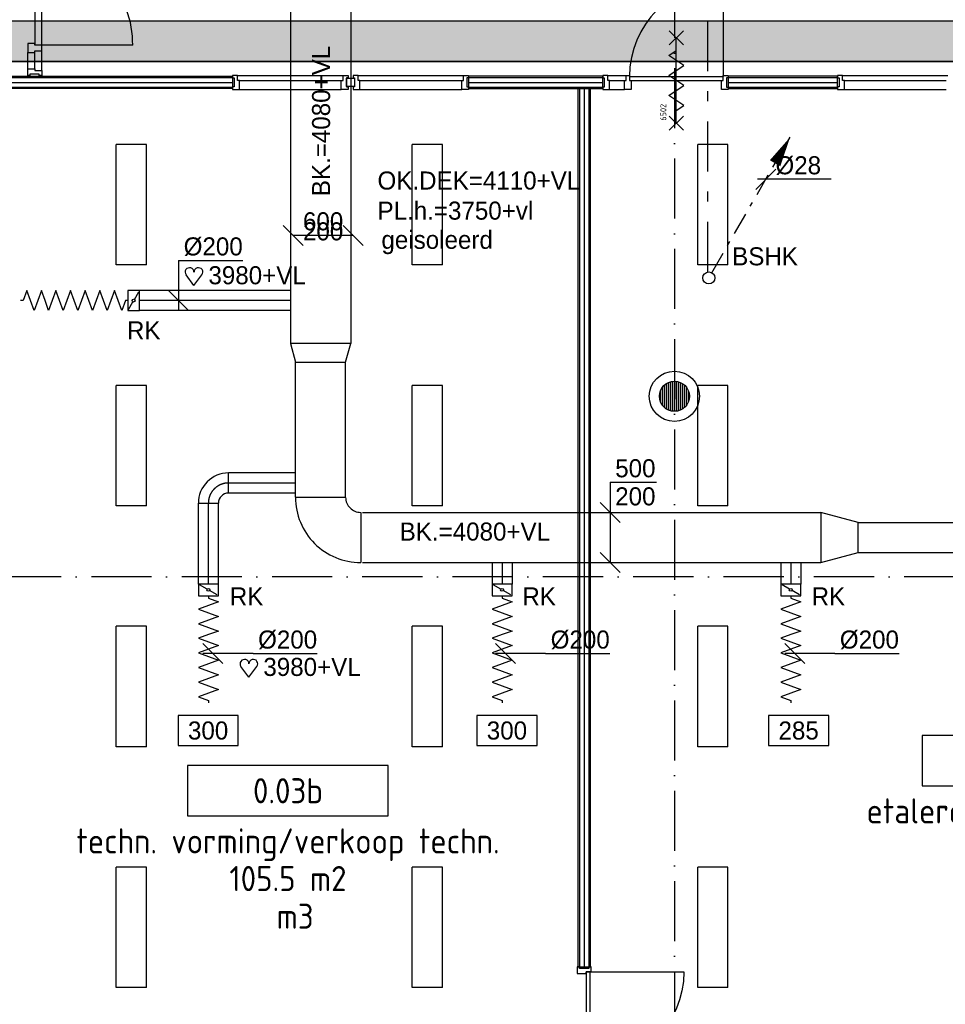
# Model space of a CAD drawing. Extents: x -866131 to -691536, y 173952 to 258052.
# Tile 131 of 160: x -758128 to -748903, y 219762 to 229574. Entities that reach past the tile are written whole.
import ezdxf
from ezdxf.enums import TextEntityAlignment as Align

# ---------------------------------------------------------------- set-up
doc = ezdxf.new("R2010")
doc.units = 0
doc.header["$LTSCALE"] = 100
for name, pattern in [('2322109', [10, 5, -2, 1, -2]), ('CENTER2', [11.25, 7.5, -1.25, 1.25, -1.25]), ('CENTER4', [5, 3.125, -0.625, 0.625, -0.625]), ('DASHDOT', [9, 6, -1.5, 0, -1.5])]:
    doc.linetypes.add(name, pattern=pattern)
doc.layers.get('0').update_dxf_attribs({"linetype": 'CONTINUOUS'})
for name, color, linetype in [('AL$1----_ALGEMEEN', 7, 'CONTINUOUS'), ('AL$7----_STRAMIEN', 1, 'DASHDOT'), ('AL$8----_HULPKOLOM', 2, 'CONTINUOUS'), ('AL22----_BINNENWAND', 7, 'CONTINUOUS'), ('AL28----_KONSTRUKTIE', 3, 'CONTINUOUS'), ('AL32----_BINNENKOZ', 7, 'CONTINUOUS'), ('AL32----_DRAAIRICHTING', 1, 'CONTINUOUS'), ('AL65----_BEVEILIGING', 7, 'CONTINUOUS'), ('ALL-----_REFLIJNEN', 8, 'CONTINUOUS'), ('ALN-----_BLOCKNAAM', 2, 'CONTINUOUS'), ('ALXAA---_GEWBETON', 12, 'CONTINUOUS'), ('ARMATUUR', 8, 'CONTINUOUS'), ('BOUW', 8, 'CONTINUOUS'), ('GEBOUWLABEL', 4, 'CONTINUOUS'), ('INHOUD', 7, 'CONTINUOUS'), ('KABELGOOT', 8, 'CONTINUOUS'), ('OMSCHRIJVING', 7, 'CONTINUOUS'), ('OPPERVLAK', 7, 'CONTINUOUS'), ('VOLGNUMMER', 7, 'CONTINUOUS'), ('WL531---', 4, 'CONTINUOUS'), ('WL570---', 3, 'CONTINUOUS'), ('WL570---_HARTLIJN', 7, 'CONTINUOUS'), ('WL570---_RETOUR', 3, 'CONTINUOUS'), ('WL570---_TOEVOER', 3, 'CONTINUOUS'), ('WM570---', 1, 'CONTINUOUS')]:
    doc.layers.add(name, color=color, linetype=linetype)
doc.styles.add('BURO-018', font='BUROFONT.shx', dxfattribs={"height": 180})
doc.styles.get("Standard").update_dxf_attribs({"font": 'ISOCP'})

# ---------------------------------------------------------------- blocks, each defined once
blk = doc.blocks.new('EH100000')
at = {"linetype": 'BYBLOCK'}
for p, q in [((1, 0.5), (0, 0.5)), ((1, 0.5, 1), (0, 0.5, 1)), ((0, -0.5, 1), (1, -0.5, 1)), ((1, -0.5), (0, -0.5))]:
    blk.add_line(p, q, dxfattribs=at)
at = {"linetype": 'BYBLOCK', "invisible_edges": 15}
for points in [[(1, -0.5), (0, -0.5), (0, 0.5), (1, 0.5)], [(0, 0.5), (1, 0.5), (1, 0.5, 1), (0, 0.5, 1)], [(0, -0.5, 1), (1, -0.5, 1), (1, -0.5), (0, -0.5)]]:
    blk.add_3dface(points, dxfattribs=at)
blk = doc.blocks.new('LDV1109')
at = {"color": 0, "linetype": 'CONTINUOUS'}
for p, q in [((5.875, 10.176), (6.75, 11.691)), ((5.312, 9.202), (5.5, 9.526)), ((4, 6.928), (4.937, 8.552)), ((3.437, 5.954), (3.625, 6.279)), ((2.125, 3.681), (3.062, 5.304)), ((1.562, 2.706), (1.75, 3.031)), ((0.25, 0.433), (1.187, 2.057))]:
    blk.add_line(p, q, dxfattribs=at)
blk.add_lwpolyline([(6.75, 11.691, 0, 1, 0), (5.5, 9.526, 1, 1, 0)], format="xyseb", dxfattribs=at)
blk.add_circle((0, 0), 0.5, dxfattribs=at)
blk = doc.blocks.new('GEBOUWLABEL')
at = {"layer": 'VOLGNUMMER'}
blk.add_lwpolyline([(-4, -1), (4, -1), (4, 1), (-4, 1)], close=True, dxfattribs=at)
at = {"color": 0, "linetype": 'BYBLOCK', "flags": 1}
for tag, p in [('OPPERVLAKTESOORT', (0.5, 8)), ('TERREIN', (0.5, 6.5)), ('GEBOUW', (0.5, 5)), ('GEBRUIKSFUNCTIE', (0.5, 3.5)), ('BOUWLAAG', (0.5, 2))]:
    blk.add_attdef(tag, text='', height=1, dxfattribs=at).set_placement(p, align=Align.MIDDLE_CENTER)
blk = doc.blocks.new('6502')
at = {"layer": 'AL65----_BEVEILIGING', "linetype": 'CONTINUOUS'}
for points in [[(-495, -70), (-355, 70)], [(-495, 70), (-355, -70)], [(-425, 0), (425, 0)], [(-300, 0), (-250, -75), (-150, 75), (-100, 0)], [(-100, 0), (-50, -75), (50, 75), (100, 0)], [(100, 0), (150, -75), (250, 75), (300, 0)], [(355, -70), (495, 70)], [(355, 70), (495, -70)]]:
    blk.add_lwpolyline(points, dxfattribs=at)
at = {"layer": 'ALN-----_BLOCKNAAM', "linetype": 'CONTINUOUS'}
blk.add_text('6502', height=61.02, dxfattribs=at).set_placement((-400, 100))
blk = doc.blocks.new('LU-1D-KL1-C874')
at = {"color": 0, "linetype": 'CONTINUOUS'}
for p, q in [((-58, 100), (-58, -100)), ((58, 100), (-58, 100)), ((58, -100), (58, 100)), ((50.7, 87.5), (7.3, 12.5)), ((-7.3, -12.5), (-50.7, -87.5)), ((-58, -100), (58, -100))]:
    blk.add_line(p, q, dxfattribs=at)
blk.add_circle((0, 0), 14.5, dxfattribs=at)
blk = doc.blocks.new('LU-1D-K-C8')
at = {"color": 0, "linetype": 'CONTINUOUS'}
for p, q in [((-0.5, 100), (0.5, 100)), ((-0.5, -100), (0.5, -100))]:
    blk.add_line(p, q, dxfattribs=at)
at = {"layer": 'WL570---_HARTLIJN', "linetype": 'CENTER2'}
blk.add_line((-0.5, 0), (0.5, 0), dxfattribs=at)
blk = doc.blocks.new('LU-1D-F-C842C')
at = {"color": 0, "linetype": 'CONTINUOUS'}
for p, q in [((-509.6, 0), (-473.2, 100)), ((-473.2, 100), (-436.8, 0)), ((-364, 0), (-327.6, 100)), ((-327.6, 100), (-291.2, 0)), ((-218.4, 0), (-182, 100)), ((-182, 100), (-145.6, 0)), ((-72.8, 0), (-36.4, 100)), ((-36.4, 100), (0, 0)), ((72.8, 0), (109.2, 100)), ((109.2, 100), (145.6, 0)), ((218.4, 0), (254.8, 100)), ((254.8, 100), (291.2, 0)), ((364, 0), (400.4, 100)), ((400.4, 100), (436.8, 0)), ((-534, 0), (-509.6, 0)), ((-436.8, 0), (-400.4, -100)), ((-400.4, -100), (-364, 0)), ((-291.2, 0), (-254.8, -100)), ((-254.8, -100), (-218.4, 0)), ((-145.6, 0), (-109.2, -100)), ((-109.2, -100), (-72.8, 0)), ((0, 0), (36.4, -100)), ((36.4, -100), (72.8, 0)), ((145.6, 0), (182, -100)), ((182, -100), (218.4, 0)), ((291.2, 0), (327.6, -100)), ((327.6, -100), (364, 0)), ((436.8, 0), (473.2, -100)), ((473.2, -100), (509.6, 0)), ((509.6, 0), (534, 0))]:
    blk.add_line(p, q, dxfattribs=at)
blk = doc.blocks.new('LU-2D-VC-2581F4BA')
at = {"color": 0, "linetype": 'CONTINUOUS'}
for p, q in [((0, 300), (0, -300)), ((186.6, 250), (0, 300)), ((186.6, -250), (186.6, 250)), ((0, -300), (186.6, -250))]:
    blk.add_line(p, q, dxfattribs=at)
blk = doc.blocks.new('LU-2D-K-1F4')
at = {"color": 0, "linetype": 'CONTINUOUS'}
for p, q in [((-0.5, 250), (0.5, 250)), ((-0.5, -250), (0.5, -250))]:
    blk.add_line(p, q, dxfattribs=at)
blk = doc.blocks.new('LU-2D-VC-1F412C175')
at = {"color": 0, "linetype": 'CONTINUOUS'}
for p, q in [((0, 250), (0, -250)), ((373.2, 150), (0, 250)), ((373.2, -150), (373.2, 150)), ((0, -250), (373.2, -150))]:
    blk.add_line(p, q, dxfattribs=at)
blk = doc.blocks.new('LU-2D-K-12C')
at = {"color": 0, "linetype": 'CONTINUOUS'}
for p, q in [((-0.5, 150), (0.5, 150)), ((-0.5, -150), (0.5, -150))]:
    blk.add_line(p, q, dxfattribs=at)
blk = doc.blocks.new('*U559', base_point=(-752242.9, 224664))
at = {"color": 0, "linetype": 'CONTINUOUS'}
for p, q in [((-752242.9, 224964), (-752242.9, 224664)), ((-752242.9, 224964), (-751783, 224964)), ((-752342.6, 224763.7), (-752143.2, 224564.3)), ((-752242.9, 224664), (-752242.9, 224164)), ((-752342.6, 224263.7), (-752143.2, 224064.3))]:
    blk.add_line(p, q, dxfattribs=at)
at = {"layer": 'WM570---', "linetype": 'CONTINUOUS', "style": 'BURO-018'}
for s, p in [('500', (-752192.9, 225014)), ('200', (-752192.9, 224734))]:
    blk.add_text(s, height=180, dxfattribs=at).set_placement(p)
blk = doc.blocks.new('*U560', base_point=(-756676.7, 226262.8))
at = {"layer": 'WM570---', "linetype": 'CONTINUOUS'}
for p, q in [((-757076.4, 226362.5), (-756877, 226163.1)), ((-756476.4, 226362.5), (-756277, 226163.1)), ((-756376.7, 226262.8), (-756976.7, 226262.8))]:
    blk.add_line(p, q, dxfattribs=at)
at = {"layer": 'WM570---', "linetype": 'CONTINUOUS', "style": 'BURO-018'}
for s, p in [('600', (-756676.7, 226312.8)), ('200', (-756676.7, 226212.8))]:
    blk.add_text(s, height=180, dxfattribs=at).set_placement(p, align=Align.CENTER)
blk = doc.blocks.new('*U558', base_point=(-745150.5, 224117.5))
at = {"color": 0, "linetype": 'CONTINUOUS'}
for p, q in [((-745150.8, 224017.8), (-745350.2, 224217.2)), ((-744850.5, 224117.5), (-745350.5, 224117.5)), ((-744850.5, 224117.5), (-744210.6, 224117.5))]:
    blk.add_line(p, q, dxfattribs=at)
at = {"layer": 'WM570---', "linetype": 'CONTINUOUS', "style": 'BURO-018'}
blk.add_text('%%c200', height=180, dxfattribs=at).set_placement((-744800.5, 224167.5))
blk = doc.blocks.new('LU-ORND')
at = {"color": 0, "linetype": 'CONTINUOUS'}
for p, q in [((-3, 1.5), (-3, -1.5)), ((3, 1.5), (-3, 1.5)), ((3, -1.5), (3, 1.5)), ((-3, -1.5), (3, -1.5))]:
    blk.add_line(p, q, dxfattribs=at)
blk = doc.blocks.new('LU-2D-K-258')
at = {"color": 0, "linetype": 'CONTINUOUS'}
for p, q in [((-0.5, 300), (0.5, 300)), ((-0.5, -300), (0.5, -300))]:
    blk.add_line(p, q, dxfattribs=at)
blk = doc.blocks.new('LU-2D-B-1-1F45A')
at = {"color": 0, "linetype": 'CONTINUOUS'}
for p, q in [((-250, 400), (250, 400)), ((-400, 250), (-400, -250))]:
    blk.add_line(p, q, dxfattribs=at)
for radius in [150, 650]:
    blk.add_arc((-400, 400), radius, 270, 0, dxfattribs=at)
blk = doc.blocks.new('LU-1D-B-1-C85AC8')
at = {"color": 0, "linetype": 'CONTINUOUS'}
for p, q in [((100, 200), (-100, 200)), ((-200, 100), (-200, -100))]:
    blk.add_line(p, q, dxfattribs=at)
for radius in [100, 300]:
    blk.add_arc((-200, 200), radius, 270, 0, dxfattribs=at)
at = {"layer": 'WL570---_HARTLIJN', "linetype": 'CENTER4'}
blk.add_arc((-200, 200), 200, 270, 0, dxfattribs=at)
blk = doc.blocks.new('*U566', base_point=(-756544.1, 226874.6))
at = {"color": 0, "linetype": 'CONTINUOUS'}
for p, q in [((-756544.1, 227174.6), (-756544.1, 226674.6)), ((-756544.1, 227174.6), (-755904.1, 227174.6)), ((-756643.8, 226874.3), (-756444.4, 226674.9))]:
    blk.add_line(p, q, dxfattribs=at)
at = {"layer": 'WM570---', "linetype": 'CONTINUOUS', "style": 'BURO-018'}
blk.add_text('%%c200', height=180, dxfattribs=at).set_placement((-756494.1, 227224.6))
blk = doc.blocks.new('HART')
at = {"color": 1}
for q in [(-28.1, 39.5), (51.4, 39.5)]:
    blk.add_line((11.6, -12.9), q, dxfattribs=at)
for centre, start, end in [((-10.5, 52.8), 0, 217.1867), ((33.8, 52.8), 322.8133, 180)]:
    blk.add_arc(centre, 22.1, start, end, dxfattribs=at)

msp = doc.modelspace()

# ---------------------------------------------------------------- hatches: boundary and pattern name
at = {"layer": 'ALXAA---_GEWBETON'}
h = msp.add_hatch(dxfattribs=at)
h.set_pattern_fill('GEWPBET', color=8, scale=100, angle=90, style=0)
h.set_pattern_definition([(90, (-751602.826, 225821.228), (-20, 1e-15), [])])
edge = h.paths.add_edge_path()
edge.add_arc((-751602.826, 225821.228), 150, 90, 450)
at = {"layer": 'WL570---'}
h = msp.add_hatch(dxfattribs=at)
h.set_pattern_fill('DOTS', color=8, scale=40, style=0)
h.set_pattern_definition([(0, (-833039.66, 323951.69), (31.75, 63.5), [0, -63.5])])
h.paths.add_polyline_path([(-760732.753, 229557.872), (-760732.753, 229157.872), (-746826.641, 229157.872), (-746826.641, 229557.872)])

# ---------------------------------------------------------------- linework, layer by layer
at = {"layer": 'AL$1----_ALGEMEEN', "color": 8}
msp.add_lwpolyline([(-754869.692, 228906.488), (-754869.692, 228991.666), (-754791.817, 228991.666), (-754791.817, 228906.488)], close=True, dxfattribs=at)
at = {"layer": 'AL$7----_STRAMIEN', "color": 1}
for points in [[(-751602.826, 240792.855), (-751602.826, 213916.491)], [(-719909.644, 224021.228), (-862199.709, 224021.228)]]:
    msp.add_lwpolyline(points, dxfattribs=at)
at = {"layer": 'AL$8----_HULPKOLOM', "color": 8}
msp.add_circle((-751602.826, 225821.228), 250, dxfattribs=at)
at = {"layer": 'AL22----_BINNENWAND', "color": 8}
for points in [[(-760066.826, 229011.366), (-756005.826, 229011.366), (-756005.826, 228886.366), (-760066.826, 228886.366)], [(-753655.826, 228886.366), (-752317.826, 228886.366), (-752317.826, 229011.366), (-753655.826, 229011.366)], [(-751066.826, 228886.366), (-749976.064, 228886.366), (-749976.064, 229011.366), (-751066.826, 229011.366)], [(-752565.326, 228886.366), (-752565.326, 220135.914), (-752440.326, 220135.914), (-752440.326, 228886.366)]]:
    msp.add_lwpolyline(points, close=True, dxfattribs=at)
at = {"layer": 'AL22----_BINNENWAND', "color": 8, "linetype": 'CONTINUOUS'}
for points in [[(-760066.826, 228996.366), (-756005.826, 228996.366)], [(-753655.826, 228996.366), (-752317.826, 228996.366)], [(-751066.826, 228996.366), (-749976.064, 228996.366)], [(-760066.826, 228901.366), (-756005.826, 228901.366)], [(-753655.826, 228901.366), (-752317.826, 228901.366)], [(-751066.826, 228901.366), (-749976.064, 228901.366)], [(-752550.326, 228886.366), (-752550.326, 220135.914)], [(-752455.326, 228886.366), (-752455.326, 220135.914)]]:
    msp.add_lwpolyline(points, dxfattribs=at)
at = {"layer": 'AL28----_KONSTRUKTIE', "color": 8}
msp.add_circle((-751602.826, 225821.228), 150, dxfattribs=at)
at = {"layer": 'AL32----_BINNENKOZ', "color": 8}
for p, q in [((-758048.16, 229083.366), (-758048.16, 229245.866)), ((-757976.373, 229083.366), (-757976.373, 229245.866)), ((-757909.16, 229066.366), (-757909.16, 229262.866))]:
    msp.add_line(p, q, dxfattribs=at)
for points in [[(-757976.16, 230248.866), (-757976.16, 229318.866)], [(-757911.16, 230248.866), (-757911.16, 229318.866)], [(-757909.16, 229262.866), (-757909.16, 229318.866), (-757976.373, 229318.866), (-757976.373, 229335.866), (-758048.16, 229335.866), (-758048.16, 229245.866), (-757976.373, 229245.866), (-757976.373, 229262.866), (-757909.16, 229262.866), (-757909.16, 229318.866)], [(-757909.16, 229016.366), (-757934.16, 229016.366), (-757934.16, 229032.366), (-758026.16, 229032.366), (-758026.16, 229016.366), (-758048.16, 229016.366), (-758048.16, 229083.366), (-757976.16, 229083.366), (-757976.16, 229066.366), (-757909.16, 229066.366), (-757909.16, 229016.366)], [(-756005.826, 229018.347), (-756005.826, 228993.347), (-755989.826, 228993.347), (-755989.826, 228904.347), (-756005.826, 228904.347), (-756005.826, 228879.347), (-755938.826, 228879.347), (-755938.826, 228967.347), (-755955.826, 228967.347), (-755955.826, 229018.347), (-756005.826, 229018.347)], [(-755955.826, 229018.366), (-754905.826, 229018.366)], [(-754855.826, 229018.347), (-754855.826, 228993.347), (-754871.826, 228993.347), (-754871.826, 228904.347), (-754855.826, 228904.347), (-754855.826, 228879.347), (-754922.826, 228879.347), (-754922.826, 228967.347), (-754905.826, 228967.347), (-754905.826, 229018.347), (-754855.826, 229018.347)], [(-754805.826, 229018.347), (-754805.826, 228993.347), (-754789.826, 228993.347), (-754789.826, 228904.347), (-754805.826, 228904.347), (-754805.826, 228879.347), (-754738.826, 228879.347), (-754738.826, 228967.347), (-754755.826, 228967.347), (-754755.826, 229018.347), (-754805.826, 229018.347)], [(-754755.826, 229018.366), (-753705.826, 229018.366)], [(-753655.826, 229018.347), (-753655.826, 228993.347), (-753671.826, 228993.347), (-753671.826, 228904.347), (-753655.826, 228904.347), (-753655.826, 228879.347), (-753722.826, 228879.347), (-753722.826, 228967.347), (-753705.826, 228967.347), (-753705.826, 229018.347), (-753655.826, 229018.347)], [(-752317.826, 229018.366), (-752317.826, 228993.366), (-752301.826, 228993.366), (-752301.826, 228901.366), (-752317.826, 228901.366), (-752317.826, 228879.366), (-752250.826, 228879.366), (-752250.826, 228967.366), (-752267.826, 228967.366), (-752267.826, 229018.366), (-752317.826, 229018.366)], [(-752267.826, 229018.366), (-752083.826, 229018.366)], [(-752083.826, 229018.366), (-752050.826, 229018.366), (-752050.826, 228967.366), (-752033.826, 228967.366), (-752033.826, 228879.366), (-752100.826, 228879.366), (-752100.826, 228967.366), (-752083.826, 228967.366), (-752083.826, 229018.366), (-752050.826, 229018.366)], [(-752050.826, 229007.366), (-751116.826, 229007.366)], [(-751066.826, 229018.366), (-751066.826, 228993.366), (-751082.826, 228993.366), (-751082.826, 228901.366), (-751066.826, 228901.366), (-751066.826, 228879.366), (-751133.826, 228879.366), (-751133.826, 228967.366), (-751116.826, 228967.366), (-751116.826, 229018.366), (-751066.826, 229018.366)], [(-749976.064, 229018.347), (-749976.064, 228993.347), (-749960.064, 228993.347), (-749960.064, 228904.347), (-749976.064, 228904.347), (-749976.064, 228879.347), (-749909.064, 228879.347), (-749909.064, 228967.347), (-749926.064, 228967.347), (-749926.064, 229018.347), (-749976.064, 229018.347)], [(-749926.064, 229018.366), (-748876.064, 229018.366)], [(-755938.826, 228967.347), (-754922.826, 228967.347)], [(-754738.826, 228967.347), (-753722.826, 228967.347)], [(-752250.826, 228967.366), (-752100.826, 228967.366)], [(-752050.826, 228967.366), (-751116.826, 228967.366)], [(-749909.064, 228967.347), (-748893.064, 228967.347)], [(-755938.826, 228879.366), (-754922.826, 228879.366)], [(-754738.826, 228879.366), (-753722.826, 228879.366)], [(-752250.826, 228879.366), (-752100.826, 228879.366)], [(-749909.064, 228879.366), (-748893.064, 228879.366)], [(-752431.826, 220135.914), (-752456.826, 220135.914), (-752456.826, 220119.914), (-752548.826, 220119.914), (-752548.826, 220135.914), (-752570.826, 220135.914), (-752570.826, 220068.914), (-752482.826, 220068.914), (-752482.826, 220085.914), (-752431.826, 220085.914), (-752431.826, 220135.914)]]:
    msp.add_lwpolyline(points, dxfattribs=at)
msp.add_lwpolyline([(-752482.826, 219151.914), (-752442.826, 219151.914), (-752442.826, 220085.914), (-752482.826, 220085.914)], close=True, dxfattribs=at)
at = {"layer": 'AL32----_DRAAIRICHTING', "color": 8}
for points in [[(-751116.826, 229941.366), (-751116.826, 229007.366)], [(-757002.16, 229318.866), (-757911.16, 229318.866)]]:
    msp.add_lwpolyline(points, dxfattribs=at)
msp.add_lwpolyline([(-752442.826, 220085.914), (-751508.826, 220085.914, -0.41421356), (-752442.826, 219151.914, -0.41421356)], format="xyb", dxfattribs=at)
for centre, radius, start, end in [((-757911.469, 229339.326), 909.54, 358.711016, 89.9804913), ((-751116.826, 229007.366), 934, 90, 180)]:
    msp.add_arc(centre, radius, start, end, dxfattribs=at)
at = {"layer": 'ALL-----_REFLIJNEN', "color": 8, "linetype": 'CONTINUOUS'}
for points in [[(-760066.826, 228948.866), (-756005.826, 228948.866)], [(-753655.826, 228948.866), (-753655.826, 228948.866), (-752317.826, 228948.866)], [(-751066.826, 228948.866), (-749976.064, 228948.866)], [(-752502.826, 228886.366), (-752502.826, 220135.914)]]:
    msp.add_lwpolyline(points, dxfattribs=at)
at = {"layer": 'ARMATUUR', "color": 8}
for points in [[(-756865.326, 228329.366), (-757165.326, 228329.366)], [(-757165.326, 227129.366), (-757165.326, 228329.366)], [(-756865.326, 227129.366), (-756865.326, 228329.366)], [(-753915.326, 228329.366), (-754215.326, 228329.366)], [(-754215.326, 227129.366), (-754215.326, 228329.366)], [(-753915.326, 227129.366), (-753915.326, 228329.366)], [(-751370.326, 227129.366), (-751370.326, 228329.366)], [(-751070.326, 228329.366), (-751370.326, 228329.366)], [(-751070.326, 227129.366), (-751070.326, 228329.366)], [(-756865.326, 227129.366), (-757165.326, 227129.366)], [(-753915.326, 227129.366), (-754215.326, 227129.366)], [(-751070.326, 227129.366), (-751370.326, 227129.366)], [(-757165.326, 224729.366), (-757165.326, 225929.366)], [(-756865.326, 225929.366), (-757165.326, 225929.366)], [(-756865.326, 224729.366), (-756865.326, 225929.366)], [(-754215.326, 224729.366), (-754215.326, 225929.366)], [(-753915.326, 225929.366), (-754215.326, 225929.366)], [(-753915.326, 224729.366), (-753915.326, 225929.366)], [(-751370.326, 224729.366), (-751370.326, 225929.366)], [(-751070.326, 225929.366), (-751370.326, 225929.366)], [(-751070.326, 224729.366), (-751070.326, 225929.366)], [(-756865.326, 224729.366), (-757165.326, 224729.366)], [(-753915.326, 224729.366), (-754215.326, 224729.366)], [(-751070.326, 224729.366), (-751370.326, 224729.366)], [(-756865.326, 223529.366), (-757165.326, 223529.366)], [(-757165.326, 222329.366), (-757165.326, 223529.366)], [(-756865.326, 222329.366), (-756865.326, 223529.366)], [(-753915.326, 223529.366), (-754215.326, 223529.366)], [(-754215.326, 222329.366), (-754215.326, 223529.366)], [(-753915.326, 222329.366), (-753915.326, 223529.366)], [(-751370.326, 222329.366), (-751370.326, 223529.366)], [(-751070.326, 223529.366), (-751370.326, 223529.366)], [(-751070.326, 222329.366), (-751070.326, 223529.366)], [(-756865.326, 222329.366), (-757165.326, 222329.366)], [(-753915.326, 222329.366), (-754215.326, 222329.366)], [(-751070.326, 222329.366), (-751370.326, 222329.366)], [(-756865.326, 221129.366), (-757165.326, 221129.366)], [(-757165.326, 219929.366), (-757165.326, 221129.366)], [(-756865.326, 219929.366), (-756865.326, 221129.366)], [(-753915.326, 221129.366), (-754215.326, 221129.366)], [(-754215.326, 219929.366), (-754215.326, 221129.366)], [(-753915.326, 219929.366), (-753915.326, 221129.366)], [(-751370.326, 219929.366), (-751370.326, 221129.366)], [(-751070.326, 221129.366), (-751370.326, 221129.366)], [(-751070.326, 219929.366), (-751070.326, 221129.366)], [(-756865.326, 219929.366), (-757165.326, 219929.366)], [(-753915.326, 219929.366), (-754215.326, 219929.366)], [(-751070.326, 219929.366), (-751370.326, 219929.366)]]:
    msp.add_lwpolyline(points, dxfattribs=at)
at = {"layer": 'BOUW', "color": 1}
for p, q in [((-750592.15, 228082.968), (-750792.15, 227882.968)), ((-750040.948, 227982.968), (-750776.075, 227982.968))]:
    msp.add_line(p, q, dxfattribs=at)
at = {"layer": 'WL531---', "linetype": '2322109'}
msp.add_line((-751268.101, 227060.454), (-751268.101, 229773.45), dxfattribs=at)

# ---------------------------------------------------------------- block references
at = {"layer": 'AL65----_BEVEILIGING', "color": 8, "rotation": 90}
msp.add_blockref('6502', (-751583.826, 228967.366), dxfattribs=at)
at = {"layer": 'GEBOUWLABEL', "color": 8}
ref = msp.add_blockref('GEBOUWLABEL', (-748134.275, 222189.72), dxfattribs=dict(at, xscale=250, yscale=250, zscale=250))
ref.add_attrib('VOLGNUMMER', '0.03', dxfattribs={"layer": 'VOLGNUMMER', "color": 0, "linetype": 'BYBLOCK', "height": 250}).set_placement((-748134.275, 222189.72), align=Align.MIDDLE_CENTER)
ref.add_attrib('OMSCHRIJVING', 'etaleren, BBL- handel', dxfattribs={"layer": 'OMSCHRIJVING', "color": 0, "linetype": 'BYBLOCK', "height": 250}).set_placement((-748134.275, 221689.72), align=Align.MIDDLE_CENTER)
ref.add_attrib('OPPERVLAK', '97.0 m2', dxfattribs={"layer": 'OPPERVLAK', "color": 0, "linetype": 'BYBLOCK', "height": 250}).set_placement((-748134.275, 221314.72), align=Align.MIDDLE_CENTER)
ref.add_attrib('INHOUD', ' m3', dxfattribs={"layer": 'INHOUD', "color": 0, "linetype": 'BYBLOCK', "height": 250}).set_placement((-748134.275, 220939.72), align=Align.MIDDLE_CENTER)
ref = msp.add_blockref('GEBOUWLABEL', (-755454.512, 221890.405), dxfattribs=dict(at, xscale=250, yscale=250, zscale=250))
ref.add_attrib('VOLGNUMMER', '0.03b', dxfattribs={"layer": 'VOLGNUMMER', "color": 0, "linetype": 'BYBLOCK', "height": 250}).set_placement((-755454.512, 221890.405), align=Align.MIDDLE_CENTER)
ref.add_attrib('OMSCHRIJVING', 'techn. vorming/verkoop techn.', dxfattribs={"layer": 'OMSCHRIJVING', "color": 0, "linetype": 'BYBLOCK', "height": 250}).set_placement((-755454.512, 221390.405), align=Align.MIDDLE_CENTER)
ref.add_attrib('OPPERVLAK', '105.5 m2', dxfattribs={"layer": 'OPPERVLAK', "color": 0, "linetype": 'BYBLOCK', "height": 250}).set_placement((-755454.512, 221015.405), align=Align.MIDDLE_CENTER)
ref.add_attrib('INHOUD', ' m3', dxfattribs={"layer": 'INHOUD', "color": 0, "linetype": 'BYBLOCK', "height": 250}).set_placement((-755454.512, 220640.405), align=Align.MIDDLE_CENTER)
at = {"layer": 'KABELGOOT', "xscale": 28444.88972929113, "yscale": 400, "zscale": 60}
msp.add_blockref('EH100000', (-775271.53, 229357.872), dxfattribs=at)
at = {"layer": 'WL531---', "color": 2, "xscale": 120, "yscale": 120, "zscale": 120}
msp.add_blockref('LDV1109', (-751259.609, 227000.102), dxfattribs=at)
at = {"layer": 'WL570---_RETOUR', "xscale": 2, "yscale": 2, "zscale": 2}
for p in [(-756414.175, 226951.697), (-755866.808, 223048.917)]:
    msp.add_blockref('HART', p, dxfattribs=at)
at = {"layer": 'WL570---_TOEVOER', "linetype": 'CONTINUOUS'}
for name, p, xscale, rotation in [('LU-2D-K-258', (-755129.457, 229041.744), 5388.831757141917, 270), ('LU-1D-K-C8', (-756178.678, 226774.564), 1511.935736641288, 180), ('LU-2D-K-1F4', (-755129.457, 225489.249), 1345.444566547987, 90), ('LU-1D-K-C8', (-755717.696, 224956.738), 660.0032909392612, 180), ('LU-1D-K-C8', (-756247.698, 224353.499), 806.4770183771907, 90), ('LU-1D-K-C8', (-753320.697, 224057.121), 213.7212884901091, 270), ('LU-1D-K-C8', (-750442.944, 224057.121), 213.7212884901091, 270)]:
    msp.add_blockref(name, p, dxfattribs=dict(at, xscale=xscale, rotation=rotation))
for name, p, rotation in [('LU-1D-F-C842C', (-757584.685, 226774.564), 180), ('LU-1D-KL1-C874', (-756992.646, 226774.564), 180), ('LU-2D-VC-2581F4BA', (-755129.457, 226348.574), 270), ('LU-1D-B-1-C85AC8', (-756247.698, 224956.738), 180), ('LU-2D-B-1-1F45A', (-755129.457, 224413.982), 270), ('LU-1D-KL1-C874', (-756247.698, 223892.261), 270), ('LU-1D-KL1-C874', (-753320.697, 223892.261), 270), ('LU-1D-KL1-C874', (-750442.944, 223892.261), 270), ('LU-1D-F-C842C', (-756247.698, 223300.222), 270), ('LU-1D-F-C842C', (-753320.697, 223300.222), 270), ('LU-1D-F-C842C', (-750442.944, 223300.222), 270)]:
    msp.add_blockref(name, p, dxfattribs=dict(at, rotation=rotation))
for name, p, xscale in [('LU-2D-K-1F4', (-752429.98, 224413.982), 4563.522834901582), ('LU-2D-K-12C', (-747409.855, 224413.982), 4728.048748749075)]:
    msp.add_blockref(name, p, dxfattribs=dict(at, xscale=xscale))
msp.add_blockref('LU-2D-VC-1F412C175', (-750144.273, 224413.982), dxfattribs=at)
at = {"layer": 'WM570---'}
for name, p in [('*U560', (-755104.096, 227424.536)), ('*U566', (-756544.06, 226874.564)), ('*U559', (-752242.879, 224663.982)), ('*U558', (-756102.188, 223257.012)), ('*U558', (-753186.267, 223257.012)), ('*U558', (-750303.864, 223257.012))]:
    msp.add_blockref(name, p, dxfattribs=at)
ref = msp.add_blockref('LU-ORND', (-756250.324, 222490.824), dxfattribs=dict(at, xscale=100, yscale=100, zscale=100))
ref.add_attrib('LU_TEXT1', '300', dxfattribs={"layer": '0', "color": 1, "linetype": 'CONTINUOUS', "height": 180, "style": 'BURO-018'}).set_placement((-756250.324, 222490.824), align=Align.MIDDLE)
ref = msp.add_blockref('LU-ORND', (-753272.013, 222490.824), dxfattribs=dict(at, xscale=100, yscale=100, zscale=100))
ref.add_attrib('LU_TEXT1', '300', dxfattribs={"layer": '0', "color": 1, "linetype": 'CONTINUOUS', "height": 180, "style": 'BURO-018'}).set_placement((-753272.013, 222490.824), align=Align.MIDDLE)
ref = msp.add_blockref('LU-ORND', (-750364.654, 222490.824), dxfattribs=dict(at, xscale=100, yscale=100, zscale=100))
ref.add_attrib('LU_TEXT1', '285', dxfattribs={"layer": '0', "color": 1, "linetype": 'CONTINUOUS', "height": 180, "style": 'BURO-018'}).set_placement((-750364.654, 222490.824), align=Align.MIDDLE)

# ---------------------------------------------------------------- texts
at = {"layer": 'BOUW', "color": 1, "style": 'BURO-018'}
msp.add_text('%%C28', height=180, dxfattribs=at).set_placement((-750140.948, 228032.968), align=Align.RIGHT)
for s, p in [('OK.DEK=4110+VL', (-754562.049, 227881.071)), ('PL.h.=3750+vl', (-754562.049, 227581.071)), ('geisoleerd', (-754522.977, 227290.356)), ('BSHK', (-751027.153, 227125.827))]:
    msp.add_text(s, height=180, dxfattribs=at).set_placement(p)
at = {"layer": 'WL570---', "color": 1, "style": 'BURO-018'}
msp.add_text('BK.=4080+VL', height=180, rotation=90, dxfattribs=at).set_placement((-755034.508, 227814.916))
for s, p in [('RK', (-757059.335, 226388.647)), ('BK.=4080+VL', (-754340.78, 224383.106)), ('RK', (-756033.71, 223737.081)), ('RK', (-753117.789, 223737.081)), ('RK', (-750235.385, 223737.081))]:
    msp.add_text(s, height=180, dxfattribs=at).set_placement(p)
at = {"layer": 'WL570---_RETOUR', "color": 1, "style": 'BURO-018'}
for p in [(-756247.254, 226937.192), (-755699.888, 223034.413)]:
    msp.add_text('3980+VL', height=180, dxfattribs=at).set_placement(p)

doc.saveas('drawing.dxf')
